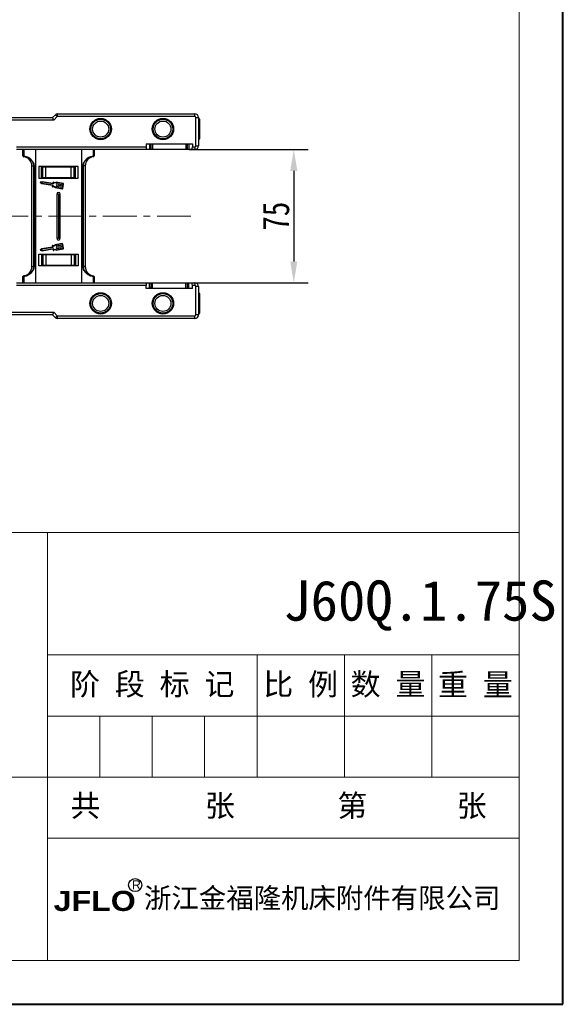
# Model space of a CAD drawing. Header units: millimetres. Extents: x -1055 to 1009, y -247 to 1211.
# Tile 17 of 51: x 701 to 1009, y -247 to 306. Entities that reach past the tile are written whole.
import ezdxf

# ---------------------------------------------------------------- set-up
doc = ezdxf.new("R2010")
doc.units = ezdxf.units.MM
doc.linetypes.add('CENTER2', pattern=[28.575, 19.05, -3.175, 3.175, -3.175])
doc.linetypes.add('CENTERX2', pattern=[20.32, 12.7, -2.54, 2.54, -2.54])
doc.layers.add('标注', color=1, linetype='Continuous', lineweight=13)
doc.layers.add('标注线', color=7, linetype='Continuous', lineweight=15)
doc.styles.get("Standard").update_dxf_attribs({"font": '仿宋_GB2312.ttf', "width": 0.8})
doc.styles.add('样式 6', font='仿宋_GB2312.ttf')
doc.dimstyles.new('ISO-60.1', dxfattribs={"dimtxt": 15, "dimasz": 12, "dimexe": 8, "dimexo": 0.625, "dimgap": 2.5, "dimtad": 1, "dimdsep": 46, "dimtxsty": 'Standard', "dimcen": 2.5, "dimadec": 0, "dimazin": 0, "dimtfac": 1, "dimtmove": 0, "dimatfit": 3, "dimfxl": 0, "dimarcsym": 0})

# ---------------------------------------------------------------- blocks, each defined once
blk = doc.blocks.new('*D3358')
at = {"color": 0, "lineweight": -2}
for p, q in [((796.46, 232.93), (863.55, 232.93)), ((855.55, 220.93), (855.55, 169.93)), ((795.98, 157.93), (863.55, 157.93))]:
    blk.add_line(p, q, dxfattribs=at)
at = {"color": 0, "lineweight": 9}
for points in [[(853.55, 220.93), (857.55, 220.93), (855.55, 232.93)], [(853.55, 169.93), (857.55, 169.93), (855.55, 157.93)]]:
    blk.add_solid(points, dxfattribs=at)
at = {"layer": 'Defpoints', "color": 0, "lineweight": 9}
for p in [(795.84, 232.93), (795.35, 157.93), (855.55, 157.93)]:
    blk.add_point(p, dxfattribs=at)
at = {"color": 0, "lineweight": 9, "insert": (845.55, 195.43), "char_height": 15, "attachment_point": 5, "rotation": 90}
blk.add_mtext('75', dxfattribs=at)

msp = doc.modelspace()

# ---------------------------------------------------------------- linework, layer by layer
at = {"color": 7, "lineweight": 40}
for p, q in [((1006.71, -247.492), (1006.71, 1210.78)), ((-1055.492, -247.492), (1006.71, -247.492))]:
    msp.add_line(p, q, dxfattribs=at)
at = {"color": 7, "lineweight": 13}
for p, q in [((982.159, -222.941), (982.159, 1186.23)), ((-117.755, 17.649), (982.159, 17.649)), ((98.359, -222.941), (982.159, -222.941))]:
    msp.add_line(p, q, dxfattribs=at)
at = {"color": 7, "linetype": 'Continuous', "lineweight": 25}
for p, q in [((677.516, 250.927), (719.97, 250.927)), ((720.591, 249.427), (677.516, 249.427)), ((719.97, 250.927), (721.531, 252.487)), ((722.591, 251.427), (720.591, 249.427)), ((722.591, 252.927), (722.591, 251.427)), ((722.591, 252.927), (799.97, 252.927)), ((799.97, 251.427), (722.591, 251.427)), ((799.97, 251.427), (799.97, 252.927)), ((800.47, 234.927), (800.47, 250.927)), ((800.47, 250.927), (801.97, 250.927)), ((801.97, 250.927), (801.97, 234.927)), ((802.016, 250.427), (801.97, 250.427)), ((802.516, 249.927), (802.516, 238.927)), ((801.97, 238.427), (802.016, 238.427)), ((699.6, 234.427), (772.516, 234.427)), ((772.78, 232.927), (699.6, 232.927)), ((703.289, 229.39), (703.289, 232.927)), ((703.684, 232.927), (703.684, 229.39)), ((710.289, 232.927), (710.289, 182.927)), ((736.289, 182.927), (736.289, 232.927)), ((742.894, 229.39), (742.894, 232.927)), ((743.289, 232.927), (743.289, 229.39)), ((772.516, 236.127), (798.516, 236.127)), ((772.516, 236.127), (772.516, 234.427)), ((774.484, 232.927), (772.78, 232.927)), ((774.279, 236.127), (774.279, 235.927)), ((774.279, 235.927), (774.484, 235.927)), ((774.484, 235.927), (774.484, 232.927)), ((774.484, 235.927), (775.178, 235.927)), ((775.193, 232.927), (774.484, 232.927)), ((775.178, 236.127), (775.178, 232.927)), ((776.178, 232.927), (775.178, 232.927)), ((776.178, 236.127), (776.178, 232.927)), ((794.854, 232.927), (776.178, 232.927)), ((794.854, 236.127), (794.854, 232.927)), ((795.854, 232.927), (794.854, 232.927)), ((796.548, 232.927), (795.839, 232.927)), ((795.854, 232.927), (795.854, 236.127)), ((796.548, 236.127), (796.548, 232.927)), ((798.251, 232.927), (796.548, 232.927)), ((799.97, 232.927), (798.251, 232.927)), ((798.516, 236.127), (798.516, 234.427)), ((798.516, 234.427), (799.97, 234.427)), ((799.97, 234.427), (799.97, 232.927)), ((800.47, 234.927), (801.97, 234.927)), ((703.289, 229.39), (703.684, 229.39)), ((703.728, 228.895), (703.728, 228.891)), ((742.85, 228.891), (742.85, 228.895)), ((742.894, 229.39), (743.289, 229.39)), ((708.289, 223.731), (709.41, 223.731)), ((708.289, 182.927), (708.289, 223.731)), ((709.525, 223.731), (709.41, 223.731)), ((709.41, 182.927), (709.41, 223.731)), ((709.525, 223.731), (709.525, 182.927)), ((712.289, 223.327), (712.289, 216.827)), ((734.289, 223.327), (712.289, 223.327)), ((713.732, 216.827), (713.732, 223.327)), ((713.732, 216.827), (713.732, 223.327)), ((714.436, 216.977), (714.436, 223.097)), ((714.436, 223.097), (716.127, 223.097)), ((716.127, 216.977), (716.127, 223.097)), ((716.127, 223.097), (730.451, 223.097)), ((730.451, 216.977), (730.451, 223.097)), ((730.451, 223.097), (732.142, 223.097)), ((732.142, 216.977), (732.142, 223.097)), ((732.846, 216.827), (732.846, 223.327)), ((734.289, 216.827), (734.289, 223.327)), ((737.053, 182.927), (737.053, 223.731)), ((737.168, 223.731), (737.053, 223.731)), ((738.289, 223.731), (737.168, 223.731)), ((737.168, 223.731), (737.168, 182.927)), ((738.289, 223.731), (738.289, 182.927)), ((712.289, 216.827), (734.289, 216.827)), ((716.127, 216.977), (714.436, 216.977)), ((730.451, 216.977), (716.127, 216.977)), ((732.142, 216.977), (730.451, 216.977)), ((713.063, 214.396), (713.957, 213.821)), ((714.129, 214.826), (713.094, 214.581)), ((714.136, 214.618), (713.375, 214.438)), ((713.375, 214.438), (714.033, 214.015)), ((713.957, 213.821), (719.852, 212.814)), ((714.033, 214.015), (720.088, 212.981)), ((720.074, 213.81), (714.129, 214.826)), ((720.191, 213.584), (714.136, 214.618)), ((719.894, 212.755), (719.77, 212.028)), ((720.129, 212.922), (719.997, 212.145)), ((720.207, 214.588), (720.074, 213.81)), ((720.382, 214.402), (720.25, 213.625)), ((721.392, 211.517), (725.378, 210.836)), ((721.489, 211.707), (725.413, 211.037)), ((725.893, 213.851), (721.907, 214.532)), ((721.914, 212.203), (721.931, 212.304)), ((725.859, 213.65), (721.936, 214.32)), ((725.599, 211.522), (721.956, 212.144)), ((721.99, 212.345), (725.633, 211.723)), ((722.034, 212.907), (722.051, 213.007)), ((725.719, 212.226), (722.076, 212.848)), ((722.11, 213.049), (725.753, 212.427)), ((722.154, 213.61), (722.172, 213.711)), ((725.839, 212.929), (722.196, 213.551)), ((722.23, 213.752), (725.874, 213.13)), ((725.53, 211.12), (725.599, 211.522)), ((725.633, 211.723), (725.719, 212.226)), ((725.731, 211.086), (726.143, 213.498)), ((725.753, 212.427), (725.839, 212.929)), ((725.874, 213.13), (725.942, 213.532)), ((708.289, 167.123), (708.289, 207.927)), ((709.41, 167.123), (709.41, 207.927)), ((709.525, 207.927), (709.525, 167.123)), ((710.289, 207.927), (710.289, 157.927)), ((722.289, 207.927), (722.289, 183.027)), ((722.289, 207.827), (722.289, 182.927)), ((723.289, 207.827), (722.289, 207.827)), ((723.289, 207.927), (723.289, 183.027)), ((723.289, 207.827), (723.289, 182.927)), ((723.289, 207.827), (724.289, 207.827)), ((724.289, 183.027), (724.289, 207.927)), ((724.289, 182.927), (724.289, 207.827)), ((736.289, 157.927), (736.289, 207.927)), ((737.053, 167.123), (737.053, 207.927)), ((737.168, 207.927), (737.168, 167.123)), ((738.289, 207.927), (738.289, 167.123)), ((723.289, 183.027), (722.289, 183.027)), ((723.289, 183.027), (724.289, 183.027)), ((719.852, 178.039), (713.957, 177.032)), ((720.088, 177.873), (714.033, 176.838)), ((714.136, 176.235), (720.191, 177.27)), ((719.77, 178.825), (719.894, 178.098)), ((719.997, 178.708), (720.129, 177.932)), ((720.25, 177.228), (720.382, 176.451)), ((725.378, 180.018), (721.392, 179.337)), ((725.413, 179.817), (721.489, 179.146)), ((721.931, 178.55), (721.914, 178.65)), ((721.936, 176.533), (725.859, 177.203)), ((721.956, 178.709), (725.599, 179.331)), ((725.633, 179.13), (721.99, 178.508)), ((722.051, 177.846), (722.034, 177.947)), ((722.076, 178.005), (725.719, 178.628)), ((725.753, 178.427), (722.11, 177.804)), ((722.172, 177.143), (722.154, 177.243)), ((722.196, 177.302), (725.839, 177.924)), ((725.874, 177.723), (722.23, 177.101)), ((725.599, 179.331), (725.53, 179.733)), ((725.719, 178.628), (725.633, 179.13)), ((726.143, 177.355), (725.731, 179.768)), ((725.839, 177.924), (725.753, 178.427)), ((725.942, 177.321), (725.874, 177.723)), ((712.289, 174.027), (734.289, 174.027)), ((712.289, 167.527), (712.289, 174.027)), ((713.957, 177.032), (713.063, 176.458)), ((713.094, 176.273), (714.129, 176.027)), ((714.033, 176.838), (713.375, 176.416)), ((713.375, 176.416), (714.136, 176.235)), ((713.732, 174.027), (713.732, 167.527)), ((713.732, 174.027), (713.732, 167.527)), ((714.129, 176.027), (720.074, 177.043)), ((714.436, 173.877), (714.436, 167.757)), ((714.436, 173.877), (716.127, 173.877)), ((716.127, 173.877), (716.127, 167.757)), ((716.127, 173.877), (730.451, 173.877)), ((720.074, 177.043), (720.207, 176.265)), ((721.907, 176.322), (725.893, 177.002)), ((730.451, 173.877), (730.451, 167.757)), ((730.451, 173.877), (732.142, 173.877)), ((732.142, 173.877), (732.142, 167.757)), ((732.846, 174.027), (732.846, 167.527)), ((734.289, 174.027), (734.289, 167.527)), ((708.289, 167.123), (709.41, 167.123)), ((709.525, 167.123), (709.41, 167.123)), ((734.289, 167.527), (712.289, 167.527)), ((716.127, 167.757), (714.436, 167.757)), ((730.451, 167.757), (716.127, 167.757)), ((732.142, 167.757), (730.451, 167.757)), ((737.168, 167.123), (737.053, 167.123)), ((738.289, 167.123), (737.168, 167.123)), ((703.289, 157.927), (703.289, 161.463)), ((703.684, 161.463), (703.289, 161.463)), ((703.684, 161.463), (703.684, 157.927)), ((703.728, 161.962), (703.728, 161.958)), ((742.85, 161.958), (742.85, 161.962)), ((742.894, 157.927), (742.894, 161.463)), ((743.289, 161.463), (742.894, 161.463)), ((743.289, 161.463), (743.289, 157.927)), ((699.6, 157.927), (772.78, 157.927)), ((772.516, 156.427), (699.6, 156.427)), ((772.516, 154.727), (772.516, 156.427)), ((772.78, 157.927), (774.484, 157.927)), ((774.484, 154.927), (774.484, 157.927)), ((774.484, 157.927), (775.178, 157.927)), ((775.178, 157.927), (775.178, 154.727)), ((775.178, 157.927), (776.178, 157.927)), ((776.178, 154.727), (776.178, 157.927)), ((776.178, 157.927), (794.854, 157.927)), ((794.854, 154.727), (794.854, 157.927)), ((794.854, 157.927), (795.854, 157.927)), ((795.854, 154.727), (795.854, 157.927)), ((795.854, 157.927), (796.548, 157.927)), ((796.548, 154.727), (796.548, 157.927)), ((796.548, 157.927), (798.251, 157.927)), ((798.251, 157.927), (799.97, 157.927)), ((798.516, 154.727), (798.516, 156.427)), ((799.97, 156.427), (798.516, 156.427)), ((799.97, 157.927), (799.97, 156.427)), ((800.47, 139.927), (800.47, 155.927)), ((801.97, 155.927), (800.47, 155.927)), ((801.97, 155.927), (801.97, 139.927)), ((798.516, 154.727), (772.516, 154.727)), ((774.484, 154.927), (774.279, 154.927)), ((774.279, 154.927), (774.279, 154.727)), ((775.193, 154.927), (774.484, 154.927)), ((802.016, 152.427), (801.97, 152.427)), ((802.516, 151.927), (802.516, 140.927)), ((677.516, 141.427), (720.591, 141.427)), ((719.97, 139.927), (677.516, 139.927)), ((721.531, 138.366), (719.97, 139.927)), ((720.591, 141.427), (722.591, 139.427)), ((722.591, 139.427), (799.97, 139.427)), ((722.591, 139.427), (722.591, 137.927)), ((799.97, 137.927), (799.97, 139.427)), ((801.97, 139.927), (800.47, 139.927)), ((801.97, 140.427), (802.016, 140.427)), ((799.97, 137.927), (722.591, 137.927))]:
    msp.add_line(p, q, dxfattribs=at)
at = {"color": 8, "linetype": 'Continuous', "lineweight": 25}
for p, q in [((802.016, 250.427), (802.016, 238.427)), ((802.016, 152.427), (802.016, 140.427))]:
    msp.add_line(p, q, dxfattribs=at)
at = {"color": 1, "linetype": 'CENTERX2', "lineweight": 13, "ltscale": 1.5}
msp.add_line((797.721, 195.427), (-317.507, 195.427), dxfattribs=at)
at = {"color": 7, "lineweight": 15}
for p, q in [((717.019, -222.941), (717.019, 17.649)), ((717.019, -51.091), (982.159, -51.091)), ((834.859, -119.831), (834.859, -51.091)), ((883.959, -119.831), (883.959, -51.091)), ((933.059, -119.831), (933.059, -51.091)), ((717.019, -85.461), (982.159, -85.461)), ((746.479, -119.831), (746.479, -85.461)), ((775.939, -119.831), (775.939, -85.461)), ((805.399, -119.831), (805.399, -85.461)), ((682.649, -119.831), (982.159, -119.831)), ((717.019, -154.201), (982.159, -154.201))]:
    msp.add_line(p, q, dxfattribs=at)
at = {"color": 7, "linetype": 'Continuous', "lineweight": 25, "flags": 128}
for points in [[(720.591, 249.427), (720.47, 249.719), (720.353, 250.001), (720.246, 250.26), (720.152, 250.487), (720.075, 250.674), (720.017, 250.813), (719.982, 250.898), (719.97, 250.927)], [(722.591, 251.427), (722.384, 251.634), (722.185, 251.833), (722.002, 252.016), (721.841, 252.177), (721.709, 252.309), (721.611, 252.407), (721.551, 252.467), (721.531, 252.487)], [(719.97, 139.927), (719.979, 139.949), (720.007, 140.017), (720.053, 140.128), (720.115, 140.278), (720.192, 140.463), (720.281, 140.677), (720.379, 140.914), (720.483, 141.166), (720.591, 141.427)], [(721.531, 138.366), (721.551, 138.386), (721.611, 138.447), (721.709, 138.545), (721.841, 138.677), (722.002, 138.837), (722.185, 139.021), (722.384, 139.22), (722.591, 139.427)]]:
    msp.add_lwpolyline(points, dxfattribs=at)
at = {"color": 7, "linetype": 'Continuous', "lineweight": 25}
for centre, radius in [((746.97, 244.427), 6), ((746.97, 244.427), 5.5), ((781.97, 244.427), 6), ((781.97, 244.427), 5.5), ((746.97, 244.427), 4.5), ((781.97, 244.427), 4.5), ((746.97, 146.427), 6), ((746.97, 146.427), 5.5), ((746.97, 146.427), 4.5), ((781.97, 146.427), 6), ((781.97, 146.427), 5.5), ((781.97, 146.427), 4.5)]:
    msp.add_circle(centre, radius, dxfattribs=at)
for centre, radius, start, end in [((722.591, 251.427), 1.5, 90, 135), ((799.97, 250.927), 2, 0, 90), ((799.97, 250.927), 0.5, 0, 90), ((802.016, 249.927), 0.5, 0, 90), ((802.016, 238.927), 0.5, 270, 0), ((799.97, 234.927), 0.5, 270, 0), ((799.97, 234.927), 2, 270, 0), ((703.788, 229.391), 0.499, 180.06329, 263.02634), ((703.789, 229.387), 0.5, 180, 262.94587), ((704.418, 229.205), 0.756, 165.8394, 204.20349), ((703.089, 223.731), 5.2, 0, 82.94587), ((743.489, 223.731), 5.2, 97.05413, 180), ((742.161, 229.205), 0.756, 335.77675, 14.18036), ((742.79, 229.391), 0.499, 276.96465, 359.94573), ((742.789, 229.387), 0.5, 277.05413, 0), ((713.118, 214.482), 0.102, 103.32833, 237.28541), ((719.87, 212.011), 0.102, 170.30687, 285.82188), ((719.844, 212.764), 0.051, 350.30687, 80.30687), ((720.311, 210.455), 1.515, 44.48921, 105.82188), ((720.311, 210.455), 1.719, 46.74758, 100.54353), ((720.079, 212.93), 0.051, 350.30687, 80.30687), ((720.199, 213.634), 0.051, 260.30687, 350.30687), ((720.308, 214.571), 0.102, 54.79186, 170.30687), ((721.24, 215.892), 1.515, 234.79186, 296.12453), ((721.24, 215.892), 1.719, 240.07022, 293.86617), ((721.964, 212.195), 0.051, 170.30687, 260.30687), ((721.982, 212.295), 0.051, 80.30687, 170.30687), ((722.085, 212.898), 0.051, 170.30687, 260.30687), ((722.102, 212.999), 0.051, 80.30687, 170.30687), ((722.205, 213.602), 0.051, 170.30687, 260.30687), ((722.222, 213.702), 0.051, 80.30687, 170.30687), ((725.43, 211.137), 0.306, 260.30687, 350.30687), ((725.43, 211.137), 0.102, 260.30687, 350.30687), ((725.842, 213.549), 0.102, 350.30687, 80.30687), ((725.842, 213.549), 0.306, 350.30687, 80.30687), ((723.289, 207.827), 1, 0, 180), ((723.289, 183.027), 1, 180, 0), ((719.87, 178.843), 0.102, 74.17812, 189.69313), ((719.844, 178.09), 0.051, 279.69313, 9.69313), ((720.311, 180.399), 1.515, 254.17812, 315.51079), ((720.311, 180.399), 1.719, 259.45647, 313.25242), ((720.079, 177.923), 0.051, 279.69313, 9.69313), ((720.199, 177.219), 0.051, 9.69313, 99.69313), ((721.964, 178.659), 0.051, 99.69313, 189.69313), ((721.982, 178.558), 0.051, 189.69313, 279.69313), ((722.085, 177.955), 0.051, 99.69313, 189.69313), ((722.102, 177.855), 0.051, 189.69313, 279.69313), ((722.205, 177.252), 0.051, 99.69313, 189.69313), ((722.222, 177.151), 0.051, 189.69313, 279.69313), ((725.43, 179.716), 0.306, 9.69313, 99.69313), ((725.43, 179.716), 0.102, 9.69313, 99.69313), ((725.842, 177.304), 0.102, 279.69313, 9.69313), ((725.842, 177.304), 0.306, 279.69313, 9.69313), ((713.118, 176.372), 0.102, 122.71459, 256.67167), ((720.308, 176.283), 0.102, 189.69313, 305.20814), ((721.24, 174.961), 1.515, 63.87547, 125.20814), ((721.24, 174.961), 1.719, 66.13383, 119.92978), ((703.089, 167.123), 5.2, 277.05413, 0), ((743.489, 167.123), 5.2, 180, 262.94587), ((703.789, 161.466), 0.5, 97.05413, 180), ((703.788, 161.462), 0.499, 96.97277, 179.93847), ((704.418, 161.648), 0.757, 155.79717, 194.16009), ((742.789, 161.466), 0.5, 0, 82.94587), ((742.161, 161.648), 0.756, 345.82015, 24.22259), ((742.79, 161.462), 0.499, 0.05252, 83.03625), ((799.97, 155.927), 2, 0, 90), ((799.97, 155.927), 0.5, 0, 90), ((802.016, 151.927), 0.5, 0, 90), ((722.591, 139.427), 1.5, 225, 270), ((799.97, 139.927), 0.5, 270, 0), ((799.97, 139.927), 2, 270, 0), ((802.016, 140.927), 0.5, 270, 0)]:
    msp.add_arc(centre, radius, start, end, dxfattribs=at)
for centre, start_param, end_param in [((772.78, 234.427), 1.5707963, 3.1415927), ((798.251, 234.427), 3.1415927, 4.712389), ((772.78, 156.427), 0, 1.5707963), ((798.251, 156.427), 4.712389, 6.2831853)]:
    msp.add_ellipse(centre, major_axis=(0, 1.5), ratio=0.176327, start_param=start_param, end_param=end_param, dxfattribs=at)
for points, knots in [([(703.684, 229.39), (704.176, 229.304), (705.404, 229.089), (707.098, 228.158), (708.51, 226.712), (709.365, 225.201), (709.479, 224.153), (709.525, 223.731)], [0, 0, 0, 0, 0.171752, 0.4284808, 0.646497, 0.8576673, 1, 1, 1, 1]), ([(709.41, 223.731), (709.358, 224.138), (709.228, 225.152), (708.314, 226.551), (706.912, 227.847), (705.36, 228.592), (704.238, 228.838), (703.786, 228.889), (703.728, 228.895)], [0, 0, 0, 0, 0.1442726, 0.3583673, 0.5770605, 0.8312362, 0.9783737, 1, 1, 1, 1]), ([(737.053, 223.731), (737.099, 224.153), (737.212, 225.201), (738.068, 226.712), (739.479, 228.158), (741.174, 229.089), (742.402, 229.304), (742.894, 229.39)], [0, 0, 0, 0, 0.1423355, 0.3535004, 0.5715175, 0.8282473, 1, 1, 1, 1]), ([(742.85, 228.895), (742.4, 228.822), (741.27, 228.638), (739.667, 227.841), (738.264, 226.552), (737.35, 225.152), (737.22, 224.138), (737.168, 223.731)], [0, 0, 0, 0, 0.1686945, 0.4228807, 0.6415935, 0.8557145, 1, 1, 1, 1]), ([(709.525, 167.123), (709.479, 166.701), (709.365, 165.652), (708.51, 164.141), (707.098, 162.696), (705.404, 161.765), (704.176, 161.549), (703.684, 161.463)], [0, 0, 0, 0, 0.1423312, 0.3535032, 0.5715184, 0.8282475, 1, 1, 1, 1]), ([(703.728, 161.958), (704.178, 162.031), (705.308, 162.215), (706.911, 163.012), (708.314, 164.302), (709.228, 165.702), (709.358, 166.715), (709.41, 167.123)], [0, 0, 0, 0, 0.1686937, 0.4228911, 0.6416029, 0.8557151, 1, 1, 1, 1]), ([(742.894, 161.463), (742.402, 161.549), (741.174, 161.765), (739.479, 162.696), (738.068, 164.141), (737.212, 165.652), (737.099, 166.701), (737.053, 167.123)], [0, 0, 0, 0, 0.1717532, 0.4284833, 0.6464994, 0.8576661, 1, 1, 1, 1]), ([(737.168, 167.123), (737.22, 166.715), (737.35, 165.702), (738.264, 164.303), (739.666, 163.007), (741.218, 162.261), (742.339, 162.015), (742.792, 161.965), (742.85, 161.958)], [0, 0, 0, 0, 0.1442735, 0.3583757, 0.5770702, 0.8312352, 0.9783735, 1, 1, 1, 1])]:
    msp.add_open_spline(points, degree=3, knots=knots, dxfattribs=at)
at = {"layer": '标注', "color": 7, "lineweight": 30}
msp.add_circle((766.365, -180.49), 3.695, dxfattribs=at)

# ---------------------------------------------------------------- texts
at = {"color": 7, "insert": (849.628, -9.285), "char_height": 22.5993, "attachment_point": 1, "style": '样式 6'}
msp.add_mtext('J60Q.1.75S', dxfattribs=at)
at = {"color": 7, "linetype": 'CENTER2', "lineweight": 18, "char_height": 12.32691, "width": 133.16668, "attachment_point": 1, "style": '样式 6'}
for s, insert in [('{\\fSimSun|b0|i0|c134|p2;  共       张}', (713.269, -129.663)), ('{\\fSimSun|b0|i0|c134|p2;  第      张}', (863.243, -129.663))]:
    msp.add_mtext(s, dxfattribs=dict(at, insert=insert))
at = {"layer": '标注', "color": 7, "lineweight": 9, "attachment_point": 1, "style": '样式 6'}
for s, insert, char_height, width in [('{\\fArial|b0|i0|c0|p32;R}', (764.475, -177.828), 5.0607, 3.61115), ('{\\fSimHei|b0|i0|c134|p2;浙江金福隆机床附件有限公司}', (771.344, -182.126), 11.2962, 212.7925), ('{\\fArial Black|b0|i0|c0|p34;JFLO}', (720.539, -183.73), 11.2962, 110.9305)]:
    msp.add_mtext(s, dxfattribs=dict(at, insert=insert, char_height=char_height, width=width))
at = {"layer": '标注线', "color": 7, "lineweight": 18, "char_height": 12.3269, "attachment_point": 5, "style": '样式 6'}
for s, insert, width in [('阶 段 标 记', (775.939, -68.276), 117.8401), ('比 例', (859.409, -68.276), 49.10004), ('数 量', (908.509, -68.276), 49.10004), ('重 量', (957.609, -68.276), 49.10004)]:
    msp.add_mtext(s, dxfattribs=dict(at, insert=insert, width=width))

# ---------------------------------------------------------------- dimensions: what is measured, and where the dimension line sits
at = {"color": 5, "lineweight": 9}
dim = msp.add_linear_dim(base=(855.545, 157.927), p1=(795.839, 232.927), p2=(795.354, 157.927), angle=90, dimstyle='ISO-60.1', dxfattribs=at)
dim.commit()
dim.dimension.update_dxf_attribs({"geometry": '*D3358', "text_midpoint": (845.545, 195.427)})

doc.saveas('drawing.dxf')
